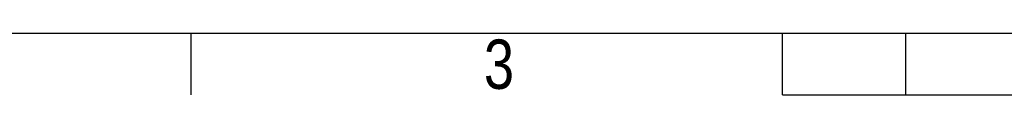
# Model space of a CAD drawing. Header units: millimetres. Extents: x 0 to 420, y 0 to 297.
# Tile 5 of 62: x 94 to 177, y 0 to 5. Entities that reach past the tile are written whole.
import ezdxf

# ---------------------------------------------------------------- set-up
doc = ezdxf.new("R2010")
doc.units = ezdxf.units.MM
doc.layers.add('CARTIGLIO', color=140, linetype='Continuous')
doc.styles.add('SLDTEXTSTYLE2', font='TXT', dxfattribs={"width": 0.821468})

msp = doc.modelspace()

# ---------------------------------------------------------------- linework, layer by layer
at = {"layer": 'CARTIGLIO', "linetype": 'Continuous'}
for p, q in [((5.18012, 5.171), (414.8274, 5.171)), ((108.66444, -0.00321), (108.66444, 5.171)), ((158.2616, -0.00321), (158.2616, 5.171)), ((168.61003, -0.00321), (168.61003, 5.171)), ((158.2616, -0.00321), (261.74592, -0.00321))]:
    msp.add_line(p, q, dxfattribs=at)

# ---------------------------------------------------------------- texts
at = {"layer": 'CARTIGLIO', "insert": (134.49186, 4.63707), "char_height": 4.13937, "attachment_point": 2, "style": 'SLDTEXTSTYLE2'}
msp.add_mtext('3', dxfattribs=at)

doc.saveas('drawing.dxf')
